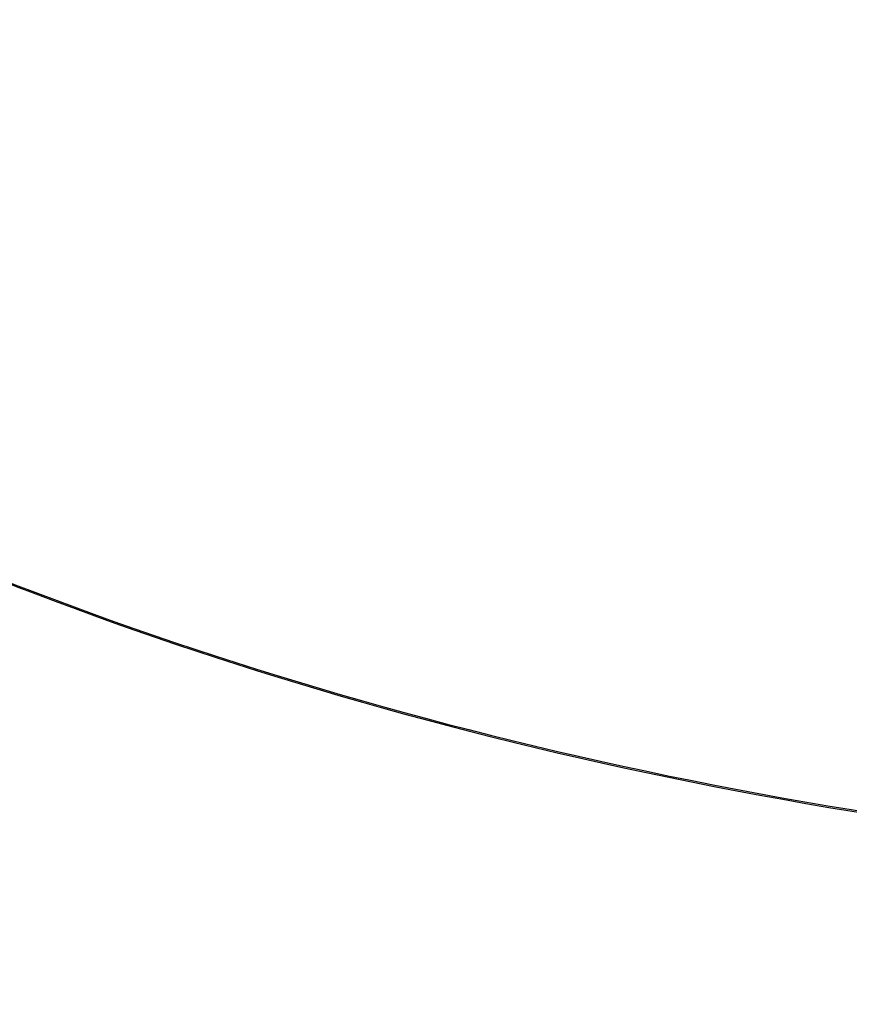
# Model space of a CAD drawing. Header units: millimetres. Extents: x -130 to 129, y 0 to 422.
# Tile 129 of 256: x -18.67 to -18.5906, y 282.2197 to 282.3139. Entities that reach past the tile are written whole.
import ezdxf

# ---------------------------------------------------------------- set-up
doc = ezdxf.new("R2010")
doc.units = ezdxf.units.MM
doc.layers.add('Capa 01', color=7, linetype='Continuous')
doc.layers.add('NEGRO', color=7, linetype='Continuous', true_color=0x363535)

# ---------------------------------------------------------------- blocks, each defined once
blk = doc.blocks.new('DOME 29912')
at = {"layer": 'NEGRO'}
blk.add_arc((-0.703263, 292.997692, 122.5), 21, 210.5951517, 269.963998, dxfattribs=at)
for points, weights, degree in [([(-18.825859, 282.387719, 118.452021), (-18.285331, 281.464458, 117.487567), (-17.939426, 282.640052, 118.244589)], [1, 0.327930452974, 1], 2), ([(-18.825758, 282.387546, 115.547763), (-18.285301, 281.464428, 116.512231), (-17.939342, 282.639883, 115.755225)], [1, 0.327952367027, 1], 2), ([(-0.716551, 271.85125, 122.146447), (-8.367378, 271.856057, 122.146447), (-15.011778, 275.649096, 122.146447), (-18.905809, 282.234815, 122.146447)], [0.816490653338, 0.745056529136, 0.745056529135, 0.816490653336], 3)]:
    blk.add_rational_spline(points, weights, degree=degree, dxfattribs=at)
blk.add_open_spline([(-15.256174, 282.404639, 169.3761), (-18.611429, 279.962352, 169.3761)], degree=1, dxfattribs=at)

msp = doc.modelspace()

# ---------------------------------------------------------------- block references
at = {"layer": 'Capa 01'}
msp.add_blockref('DOME 29912', (0, 0, -50), dxfattribs=at)

doc.saveas('drawing.dxf')
